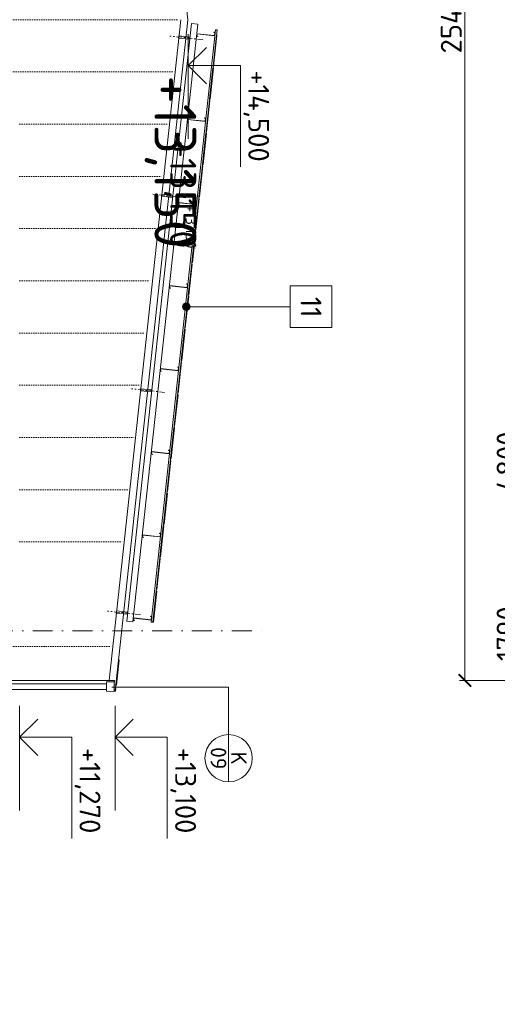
# Model space of a CAD drawing. Header units: millimetres. Extents: x -725694 to 5289369, y -1488057 to 2187451.
# Tile 39 of 256: x -14150 to -5008, y -7152 to 11700. Entities that reach past the tile are written whole.
import ezdxf
from ezdxf.enums import TextEntityAlignment as Align

# ---------------------------------------------------------------- set-up
doc = ezdxf.new("R2010")
doc.units = ezdxf.units.MM
for name, pattern in [('CENTERX2', [101.6, 63.5, -12.7, 12.7, -12.7]), ('DASHDOT', [25.4, 12.7, -6.35, 0, -6.35]), ('DOT', [6.35, 0, -6.35])]:
    doc.linetypes.add(name, pattern=pattern)
doc.layers.get('Defpoints').update_dxf_attribs({"color": 8})
for name, color, linetype in [('0 @ 1', 7, 'Continuous'), ('0 @ 10', 7, 'Continuous'), ('0 @ 100', 7, 'Continuous'), ('0 @ 200', 7, 'Continuous'), ('0 @ 250 (1)', 7, 'Continuous'), ('0 @ 250 (2)', 7, 'Continuous'), ('0 @ 400', 7, 'Continuous')]:
    doc.layers.add(name, color=color, linetype=linetype)
for name, color, linetype, lineweight in [('A99_FVE_řez', 6, 'Continuous', 5), ('A99_N_kce-pohl', 1, 'Continuous', 9), ('A99_N_koty-200', 5, 'Continuous', 5), ('A99_N_koty-200 @ 200', 5, 'Continuous', 5), ('A99_N_koty-200-vysk', 6, 'Continuous', 9), ('A99_N_leg-text', 7, 'Continuous', 9), ('A99_N_osy', 1, 'CENTERX2', 9), ('A99_N_sraf', 252, 'Continuous', 0), ('A99_N_znaceni 200', 5, 'Continuous', 5)]:
    doc.layers.add(name, color=color, linetype=linetype, lineweight=lineweight)
doc.styles.add('A99_kota', font='isocpeur.ttf', dxfattribs={"height": 2})
doc.styles.add('A99_popis', font='isocpeur.ttf')
doc.styles.add('ISOCPEUR_2', font='isocpeur.ttf', dxfattribs={"height": 2})
doc.dimstyles.new('A99_kota_200 new', dxfattribs={"dimscale": 200, "dimtxt": 2, "dimasz": 1.2, "dimexe": 0.5, "dimexo": 1.5, "dimgap": 0.3, "dimtad": 1, "dimdec": 0, "dimzin": 3, "dimdsep": 46, "dimtxsty": 'A99_kota', "dimblk": 'ARCHTICK', "dimcen": 2.5, "dimazin": 2, "dimtfac": 0.75, "dimtdec": 0, "dimtmove": 2, "dimatfit": 0, "dimfxl": 0, "dimtolj": 1, "dimtzin": 0, "dimlwd": 5, "dimlwe": 5, "dimarcsym": 0})

# ---------------------------------------------------------------- blocks, each defined once
blk = doc.blocks.new('_ArchTick')
at = {"color": 0, "linetype": 'ByBlock', "const_width": 0.15}
blk.add_lwpolyline([(-0.5, -0.5), (0.5, 0.5)], dxfattribs=at)
blk = doc.blocks.new('*D498')
at = {"layer": 'A99_N_koty-200', "color": 0, "lineweight": 5, "transparency": 16777216}
for p, q in [((-4829, 24470), (-5729, 24470)), ((-5629, 24470), (-5629, -950)), ((-4829, -950), (-5729, -950))]:
    blk.add_line(p, q, dxfattribs=at)
at = {"layer": 'Defpoints', "color": 0, "lineweight": 18, "transparency": 16777216}
for p in [(-600, 24470), (-5629, -950), (-600, -950)]:
    blk.add_point(p, dxfattribs=at)
at = {"layer": 'A99_N_koty-200', "color": 0, "lineweight": 5, "transparency": 16777216, "xscale": 240, "yscale": 240, "zscale": 240}
for p, rotation in [((-5629, 24470), 90), ((-5629, -950), 270)]:
    blk.add_blockref('_ArchTick', p, dxfattribs=dict(at, rotation=rotation))
at = {"layer": 'A99_N_koty-200', "color": 0, "transparency": 16777216, "insert": (-5889, 11760), "char_height": 400, "attachment_point": 5, "rotation": 90, "style": 'A99_kota'}
blk.add_mtext('\\A1;25420', dxfattribs=at)
blk = doc.blocks.new('*D499')
at = {"layer": 'A99_N_koty-200', "color": 0, "lineweight": 5, "transparency": 16777216}
for p, q in [((-3760, 24470), (-4660, 24470)), ((-4560, 24470), (-4560, 5640)), ((-3760, 5640), (-4660, 5640))]:
    blk.add_line(p, q, dxfattribs=at)
at = {"layer": 'Defpoints', "color": 0, "lineweight": 18, "transparency": 16777216}
for p in [(-600, 24470), (-4560, 5640), (-600, 5640)]:
    blk.add_point(p, dxfattribs=at)
at = {"layer": 'A99_N_koty-200', "color": 0, "lineweight": 5, "transparency": 16777216, "xscale": 240, "yscale": 240, "zscale": 240}
for p, rotation in [((-4560, 24470), 90), ((-4560, 5640), 270)]:
    blk.add_blockref('_ArchTick', p, dxfattribs=dict(at, rotation=rotation))
at = {"layer": 'A99_N_koty-200', "color": 0, "transparency": 16777216, "insert": (-4820, 15055), "char_height": 400, "attachment_point": 5, "rotation": 90, "style": 'A99_kota'}
blk.add_mtext('\\A1;18830', dxfattribs=at)
blk = doc.blocks.new('*D501')
at = {"layer": 'A99_N_koty-200', "color": 0, "lineweight": 5, "transparency": 16777216}
for p, q in [((-3760, 5640), (-4660, 5640)), ((-4560, 5640), (-4560, 840)), ((-3760, 840), (-4660, 840))]:
    blk.add_line(p, q, dxfattribs=at)
at = {"layer": 'Defpoints', "color": 0, "lineweight": 18, "transparency": 16777216}
for p in [(-600, 5640), (-4560, 840), (-600, 840)]:
    blk.add_point(p, dxfattribs=at)
at = {"layer": 'A99_N_koty-200', "color": 0, "lineweight": 5, "transparency": 16777216, "xscale": 240, "yscale": 240, "zscale": 240}
for p, rotation in [((-4560, 5640), 90), ((-4560, 840), 270)]:
    blk.add_blockref('_ArchTick', p, dxfattribs=dict(at, rotation=rotation))
at = {"layer": 'A99_N_koty-200', "color": 0, "transparency": 16777216, "insert": (-4820, 3240), "char_height": 400, "attachment_point": 5, "rotation": 90, "style": 'A99_kota'}
blk.add_mtext('\\A1;4800', dxfattribs=at)
blk = doc.blocks.new('*D502')
at = {"layer": 'A99_N_koty-200', "color": 0, "lineweight": 5, "transparency": 16777216}
for p, q in [((-3760, 840), (-4660, 840)), ((-4560, 840), (-4560, -950)), ((-3760, -950), (-4660, -950))]:
    blk.add_line(p, q, dxfattribs=at)
at = {"layer": 'Defpoints', "color": 0, "lineweight": 18, "transparency": 16777216}
for p in [(-600, 840), (-4560, -950), (-600, -950)]:
    blk.add_point(p, dxfattribs=at)
at = {"layer": 'A99_N_koty-200', "color": 0, "lineweight": 5, "transparency": 16777216, "xscale": 240, "yscale": 240, "zscale": 240}
for p, rotation in [((-4560, 840), 90), ((-4560, -950), 270)]:
    blk.add_blockref('_ArchTick', p, dxfattribs=dict(at, rotation=rotation))
at = {"layer": 'A99_N_koty-200', "color": 0, "transparency": 16777216, "insert": (-4820, -55), "char_height": 400, "attachment_point": 5, "rotation": 90, "style": 'A99_kota'}
blk.add_mtext('\\A1;1790', dxfattribs=at)
blk = doc.blocks.new('*U55')
at = {"color": 0, "linetype": 'ByBlock', "lineweight": -2}
blk.add_line((3, 0), (-7, 0), dxfattribs=at)
for points in [[(0, 0), (0, 5), (0, 5), (-9.7, 5)], [(1.75, 1.75), (0, 0), (-1.75, 1.75)]]:
    blk.add_lwpolyline(points, dxfattribs=at)
at = {"color": 0, "linetype": 'ByBlock', "lineweight": -2, "style": 'A99_kota'}
blk.add_attdef('POPIS', text='', height=2, dxfattribs=at).set_placement((-9.2, 5.5), align=Align.BOTTOM_LEFT)
blk.add_attdef('VYSKA', text='', height=2, dxfattribs=at).set_placement((-2, 4.25), align=Align.TOP_RIGHT)
blk = doc.blocks.new('*U6658')
at = {"layer": 'A99_N_koty-200-vysk', "lineweight": 5}
ref = blk.add_blockref('*U55', (-15655, -2040), dxfattribs=dict(at, xscale=-200, yscale=200, zscale=200, rotation=269.9999999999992))
ref.add_attrib('VYSKA', '+9,770', dxfattribs={"layer": '0 @ 200', "color": 0, "linetype": 'ByBlock', "lineweight": -2, "height": 400, "rotation": 270, "style": 'A99_kota'}).set_placement((-14725, -3880), align=Align.TOP_RIGHT)
ref = blk.add_blockref('*U55', (-15655, -2040), dxfattribs=dict(at, xscale=-200, yscale=200, zscale=200, rotation=269.9999999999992))
ref.add_attrib('VYSKA', '+9,770', dxfattribs={"layer": '0 @ 100', "color": 0, "linetype": 'ByBlock', "lineweight": -2, "height": 200, "rotation": 270, "style": 'A99_kota'}).set_placement((-13230, -11340), align=Align.TOP_RIGHT)
ref = blk.add_blockref('*U55', (-15655, -2040), dxfattribs=dict(at, xscale=-200, yscale=200, zscale=200, rotation=269.9999999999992))
ref.add_attrib('VYSKA', '+9,770', dxfattribs={"layer": '0 @ 1', "color": 0, "linetype": 'ByBlock', "lineweight": -2, "height": 2, "rotation": 270, "style": 'A99_kota'}).set_placement((-13467, -11340), align=Align.TOP_RIGHT)
ref = blk.add_blockref('*U55', (-15655, -2040), dxfattribs=dict(at, xscale=-200, yscale=200, zscale=200, rotation=269.9999999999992))
ref.add_attrib('VYSKA', '+9,770', dxfattribs={"layer": '0 @ 400', "color": 0, "linetype": 'ByBlock', "lineweight": -2, "height": 800, "rotation": 270, "style": 'A99_kota'}).set_placement((-12510, -11340), align=Align.TOP_RIGHT)
ref = blk.add_blockref('*U55', (-15655, -2040), dxfattribs=dict(at, xscale=-200, yscale=200, zscale=200, rotation=269.9999999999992))
ref.add_attrib('VYSKA', '+9,770', dxfattribs={"layer": '0 @ 10', "color": 0, "linetype": 'ByBlock', "lineweight": -2, "height": 20, "rotation": 270, "style": 'A99_kota'}).set_placement((-13446, -11340), align=Align.TOP_RIGHT)
ref = blk.add_blockref('*U55', (-15655, -2040), dxfattribs=dict(at, xscale=-200, yscale=200, zscale=200, rotation=269.9999999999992))
ref.add_attrib('VYSKA', '+9,770', dxfattribs={"layer": '0 @ 250 (1)', "color": 0, "linetype": 'ByBlock', "lineweight": -2, "height": 500, "rotation": 270, "style": 'A99_kota'}).set_placement((-12870, -11340), align=Align.TOP_RIGHT)
ref = blk.add_blockref('*U55', (-15655, -2040), dxfattribs=dict(at, xscale=-200, yscale=200, zscale=200, rotation=269.9999999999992))
ref.add_attrib('VYSKA', '+9,770', dxfattribs={"layer": '0 @ 250 (2)', "color": 0, "linetype": 'ByBlock', "lineweight": -2, "height": 500, "rotation": 270, "style": 'A99_kota'}).set_placement((-12870, -11340), align=Align.TOP_RIGHT)
blk = doc.blocks.new('*U54')
at = {"color": 0, "linetype": 'ByBlock', "lineweight": -2}
blk.add_line((3, 0), (-7, 0), dxfattribs=at)
for points in [[(0, 0), (0, 5), (0, 5), (-9.7, 5)], [(1.75, 1.75), (0, 0), (-1.75, 1.75)]]:
    blk.add_lwpolyline(points, dxfattribs=at)
at = {"color": 0, "linetype": 'ByBlock', "lineweight": -2, "style": 'A99_kota'}
blk.add_attdef('VYSKA', text='', height=2, dxfattribs=at).set_placement((-2, 7.75), align=Align.TOP_RIGHT)
blk.add_attdef('POPIS', text='', height=2, dxfattribs=at).set_placement((-9.2, 4.5), align=Align.TOP_LEFT)
blk = doc.blocks.new('*U6659')
at = {"layer": 'A99_N_koty-200-vysk', "lineweight": 5}
ref = blk.add_blockref('*U54', (-14155, -2040), dxfattribs=dict(at, xscale=-200, yscale=200, zscale=200, rotation=269.9999999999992))
ref.add_attrib('VYSKA', '+11,270', dxfattribs={"layer": '0 @ 400', "color": 0, "linetype": 'ByBlock', "lineweight": -2, "height": 800, "rotation": 270, "style": 'A99_kota'}).set_placement((-14340, -11340), align=Align.TOP_RIGHT)
ref = blk.add_blockref('*U54', (-14155, -2040), dxfattribs=dict(at, xscale=-200, yscale=200, zscale=200, rotation=269.9999999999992))
ref.add_attrib('VYSKA', '+11,270', dxfattribs={"layer": '0 @ 250 (1)', "color": 0, "linetype": 'ByBlock', "lineweight": -2, "height": 500, "rotation": 270, "style": 'A99_kota'}).set_placement((-14340, -11340), align=Align.TOP_RIGHT)
ref = blk.add_blockref('*U54', (-14155, -2040), dxfattribs=dict(at, xscale=-200, yscale=200, zscale=200, rotation=269.9999999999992))
ref.add_attrib('VYSKA', '+11,270', dxfattribs={"layer": '0 @ 250 (2)', "color": 0, "linetype": 'ByBlock', "lineweight": -2, "height": 500, "rotation": 270, "style": 'A99_kota'}).set_placement((-14340, -11340), align=Align.TOP_RIGHT)
ref = blk.add_blockref('*U54', (-14155, -2040), dxfattribs=dict(at, xscale=-200, yscale=200, zscale=200, rotation=269.9999999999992))
ref.add_attrib('VYSKA', '+11,270', dxfattribs={"layer": '0 @ 100', "color": 0, "linetype": 'ByBlock', "lineweight": -2, "height": 200, "rotation": 270, "style": 'A99_kota'}).set_placement((-14340, -11340), align=Align.TOP_RIGHT)
ref = blk.add_blockref('*U54', (-14155, -2040), dxfattribs=dict(at, xscale=-200, yscale=200, zscale=200, rotation=269.9999999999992))
ref.add_attrib('VYSKA', '+11,270', dxfattribs={"layer": '0 @ 10', "color": 0, "linetype": 'ByBlock', "lineweight": -2, "height": 20, "rotation": 270, "style": 'A99_kota'}).set_placement((-14340, -11340), align=Align.TOP_RIGHT)
ref = blk.add_blockref('*U54', (-14155, -2040), dxfattribs=dict(at, xscale=-200, yscale=200, zscale=200, rotation=269.9999999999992))
ref.add_attrib('VYSKA', '+11,270', dxfattribs={"layer": '0 @ 1', "color": 0, "linetype": 'ByBlock', "lineweight": -2, "height": 2, "rotation": 270, "style": 'A99_kota'}).set_placement((-14340, -11340), align=Align.TOP_RIGHT)
ref = blk.add_blockref('*U54', (-14155, -2040), dxfattribs=dict(at, xscale=-200, yscale=200, zscale=200, rotation=269.9999999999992))
ref.add_attrib('VYSKA', '+11,270', dxfattribs={"layer": '0 @ 200', "color": 0, "linetype": 'ByBlock', "lineweight": -2, "height": 400, "rotation": 270, "style": 'A99_kota'}).set_placement((-12605, -3880), align=Align.TOP_RIGHT)
blk = doc.blocks.new('*U6660')
at = {"layer": 'A99_N_koty-200-vysk', "lineweight": 5}
ref = blk.add_blockref('*U54', (-12325, -2040), dxfattribs=dict(at, xscale=-200, yscale=200, zscale=200, rotation=269.9999999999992))
ref.add_attrib('VYSKA', '+13,100', dxfattribs={"layer": '0 @ 400', "color": 0, "linetype": 'ByBlock', "lineweight": -2, "height": 800, "rotation": 270, "style": 'A99_kota'}).set_placement((-12510, -11340), align=Align.TOP_RIGHT)
ref = blk.add_blockref('*U54', (-12325, -2040), dxfattribs=dict(at, xscale=-200, yscale=200, zscale=200, rotation=269.9999999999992))
ref.add_attrib('VYSKA', '+13,100', dxfattribs={"layer": '0 @ 250 (1)', "color": 0, "linetype": 'ByBlock', "lineweight": -2, "height": 500, "rotation": 270, "style": 'A99_kota'}).set_placement((-12510, -11340), align=Align.TOP_RIGHT)
ref = blk.add_blockref('*U54', (-12325, -2040), dxfattribs=dict(at, xscale=-200, yscale=200, zscale=200, rotation=269.9999999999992))
ref.add_attrib('VYSKA', '+13,100', dxfattribs={"layer": '0 @ 250 (2)', "color": 0, "linetype": 'ByBlock', "lineweight": -2, "height": 500, "rotation": 270, "style": 'A99_kota'}).set_placement((-12510, -11340), align=Align.TOP_RIGHT)
ref = blk.add_blockref('*U54', (-12325, -2040), dxfattribs=dict(at, xscale=-200, yscale=200, zscale=200, rotation=269.9999999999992))
ref.add_attrib('VYSKA', '+13,100', dxfattribs={"layer": '0 @ 100', "color": 0, "linetype": 'ByBlock', "lineweight": -2, "height": 200, "rotation": 270, "style": 'A99_kota'}).set_placement((-12510, -11340), align=Align.TOP_RIGHT)
ref = blk.add_blockref('*U54', (-12325, -2040), dxfattribs=dict(at, xscale=-200, yscale=200, zscale=200, rotation=269.9999999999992))
ref.add_attrib('VYSKA', '+13,100', dxfattribs={"layer": '0 @ 10', "color": 0, "linetype": 'ByBlock', "lineweight": -2, "height": 20, "rotation": 270, "style": 'A99_kota'}).set_placement((-12510, -11340), align=Align.TOP_RIGHT)
ref = blk.add_blockref('*U54', (-12325, -2040), dxfattribs=dict(at, xscale=-200, yscale=200, zscale=200, rotation=269.9999999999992))
ref.add_attrib('VYSKA', '+13,100', dxfattribs={"layer": '0 @ 1', "color": 0, "linetype": 'ByBlock', "lineweight": -2, "height": 2, "rotation": 270, "style": 'A99_kota'}).set_placement((-12510, -11340), align=Align.TOP_RIGHT)
ref = blk.add_blockref('*U54', (-12325, -2040), dxfattribs=dict(at, xscale=-200, yscale=200, zscale=200, rotation=269.9999999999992))
ref.add_attrib('VYSKA', '+13,100', dxfattribs={"layer": '0 @ 200', "color": 0, "linetype": 'ByBlock', "lineweight": -2, "height": 400, "rotation": 270, "style": 'A99_kota'}).set_placement((-10775, -3880), align=Align.TOP_RIGHT)
blk = doc.blocks.new('*U57')
at = {"color": 0, "linetype": 'ByBlock', "lineweight": -2}
blk.add_line((3, 0), (-7, 0), dxfattribs=at)
for points in [[(0, 0), (0, 5), (0, 5), (-9.7, 5)], [(1.75, 1.75), (0, 0), (-1.75, 1.75)]]:
    blk.add_lwpolyline(points, dxfattribs=at)
at = {"color": 0, "linetype": 'ByBlock', "lineweight": -2, "style": 'A99_kota'}
blk.add_attdef('VYSKA', text='', height=2, dxfattribs=at).set_placement((-2, 7.75), align=Align.TOP_RIGHT)
blk.add_attdef('POPIS', text='', height=2, dxfattribs=at).set_placement((-9.2, 4.5), align=Align.TOP_LEFT)
blk = doc.blocks.new('*U6662')
at = {"layer": 'A99_N_koty-200-vysk', "lineweight": 5, "xscale": -200, "yscale": 200, "zscale": 200, "rotation": 269.9999999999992}
blk.add_blockref('*U57', (-10925, 10820), dxfattribs=at)
blk.add_blockref('*U57', (-10925, 10820), dxfattribs=at)
blk.add_blockref('*U57', (-10925, 10820), dxfattribs=at)
blk.add_blockref('*U57', (-10925, 10820), dxfattribs=at)
blk.add_blockref('*U57', (-10925, 10820), dxfattribs=at)
blk.add_blockref('*U57', (-10925, 10820), dxfattribs=at)
at = {"layer": 'A99_N_koty-200-vysk', "lineweight": 5}
ref = blk.add_blockref('*U57', (-10925, 10820), dxfattribs=dict(at, xscale=-200, yscale=200, zscale=200, rotation=269.9999999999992))
ref.add_attrib('VYSKA', '+14,500', dxfattribs={"layer": '0 @ 200', "color": 0, "linetype": 'ByBlock', "lineweight": -2, "height": 400, "rotation": 270, "style": 'A99_kota'}).set_placement((-9375, 8980), align=Align.TOP_RIGHT)
blk = doc.blocks.new('*U104')
at = {"color": 0, "linetype": 'ByBlock', "lineweight": -2}
blk.add_line((-3, 0), (7, 0), dxfattribs=at)
for points in [[(0, 0), (0, 5), (0, 5), (9.7, 5)], [(-1.75, 1.75), (0, 0), (1.75, 1.75)]]:
    blk.add_lwpolyline(points, dxfattribs=at)
at = {"color": 0, "linetype": 'ByBlock', "lineweight": -2, "style": 'A99_kota'}
for tag, p in [('VYSKA', (9.2, 7.75)), ('POPIS', (9.2, 4.5))]:
    blk.add_attdef(tag, text='', height=2, dxfattribs=at).set_placement(p, align=Align.TOP_RIGHT)
blk = doc.blocks.new('*U6696')
at = {"layer": 'A99_N_koty-200-vysk', "lineweight": 5}
ref = blk.add_blockref('*U104', (-12276, 25470), dxfattribs=dict(at, xscale=200, yscale=200, zscale=200, rotation=270))
ref.add_attrib('VYSKA', '+13,150', dxfattribs={"layer": '0 @ 200', "color": 0, "linetype": 'ByBlock', "lineweight": -2, "height": 400, "rotation": 270, "style": 'A99_kota'}).set_placement((-10726, 23630), align=Align.TOP_RIGHT)
ref = blk.add_blockref('*U104', (-12276, 25470), dxfattribs=dict(at, xscale=200, yscale=200, zscale=200, rotation=270))
ref.add_attrib('VYSKA', '+13,150', dxfattribs={"layer": '0 @ 100', "color": 0, "linetype": 'ByBlock', "lineweight": -2, "height": 200, "rotation": 270, "style": 'A99_kota'}).set_placement((-10771, 7321), align=Align.TOP_RIGHT)
ref = blk.add_blockref('*U104', (-12276, 25470), dxfattribs=dict(at, xscale=200, yscale=200, zscale=200, rotation=270))
ref.add_attrib('VYSKA', '+13,150', dxfattribs={"layer": '0 @ 1', "color": 0, "linetype": 'ByBlock', "lineweight": -2, "height": 2, "rotation": 270, "style": 'A99_kota'}).set_placement((-10771, 7321), align=Align.TOP_RIGHT)
ref = blk.add_blockref('*U104', (-12276, 25470), dxfattribs=dict(at, xscale=200, yscale=200, zscale=200, rotation=270))
ref.add_attrib('VYSKA', '+13,150', dxfattribs={"layer": '0 @ 400', "color": 0, "linetype": 'ByBlock', "lineweight": -2, "height": 800, "rotation": 270, "style": 'A99_kota'}).set_placement((-10771, 7321), align=Align.TOP_RIGHT)
ref = blk.add_blockref('*U104', (-12276, 25470), dxfattribs=dict(at, xscale=200, yscale=200, zscale=200, rotation=270))
ref.add_attrib('VYSKA', '+13,150', dxfattribs={"layer": '0 @ 10', "color": 0, "linetype": 'ByBlock', "lineweight": -2, "height": 20, "rotation": 270, "style": 'A99_kota'}).set_placement((-10771, 7321), align=Align.TOP_RIGHT)
ref = blk.add_blockref('*U104', (-12276, 25470), dxfattribs=dict(at, xscale=200, yscale=200, zscale=200, rotation=270))
ref.add_attrib('VYSKA', '+13,150', dxfattribs={"layer": '0 @ 250 (1)', "color": 0, "linetype": 'ByBlock', "lineweight": -2, "height": 500, "rotation": 270, "style": 'A99_kota'}).set_placement((-10771, 7321), align=Align.TOP_RIGHT)
ref = blk.add_blockref('*U104', (-12276, 25470), dxfattribs=dict(at, xscale=200, yscale=200, zscale=200, rotation=270))
ref.add_attrib('VYSKA', '+13,150', dxfattribs={"layer": '0 @ 250 (2)', "color": 0, "linetype": 'ByBlock', "lineweight": -2, "height": 500, "rotation": 270, "style": 'A99_kota'}).set_placement((-10771, 7321), align=Align.TOP_RIGHT)
blk = doc.blocks.new('*U97')
at = {"color": 0, "linetype": 'ByBlock'}
blk.add_line((-3.02, 0), (3.02, 0), dxfattribs=at)
blk.add_circle((0, 0), 3.02, dxfattribs=at)
at = {"color": 0, "linetype": 'ByBlock', "style": 'A99_popis'}
for tag, p in [('KATEGORIE', (0, 1.31)), ('PRVEK', (0, -1.3))]:
    blk.add_attdef(tag, text='', height=2, dxfattribs=at).set_placement(p, align=Align.MIDDLE_CENTER)

msp = doc.modelspace()

# ---------------------------------------------------------------- hatches: boundary and pattern name
at = {"layer": 'A99_N_leg-text', "lineweight": 5}
h = msp.add_hatch(color=256, dxfattribs=at)
h.dxf.hatch_style = 1
edge = h.paths.add_edge_path()
edge.add_arc((-10960, 6205), 75, 0, 360)

# ---------------------------------------------------------------- linework, layer by layer
at = {"layer": 'A99_FVE_řez', "lineweight": 5, "ltscale": 2}
for points in [[(-11982.2, 173.3), (-10742.1, 11616.3), (-10861.4, 11629.3), (-12101.5, 186.3)], [(-11631, 165.4), (-10401.7, 11509), (-10371.9, 11505.8), (-11601.2, 162.2)], [(-10419.1, 11395.2), (-10412.6, 11454.9), (-10432.5, 11457.1), (-10432, 11462), (-10407.1, 11459.3), (-10414.6, 11389.7), (-10757.6, 11426.9), (-10761.9, 11387.1), (-10742.1, 11385), (-10742.6, 11380), (-10767.5, 11382.7), (-10762.1, 11432.4), (-10419.1, 11395.2)], [(-10383.2, 11401.4), (-10373.3, 11400.3), (-10437.9, 10803.8), (-10447.8, 10804.9)], [(-10450.8, 10777.6), (-10440.9, 10776.5), (-10505.5, 10180), (-10515.4, 10181.1)], [(-10518.7, 10151.2), (-10508.7, 10150.2), (-10573.4, 9553.7), (-10583.3, 9554.7)], [(-10596.8, 9754.8), (-10590.4, 9814.5), (-10610.3, 9816.7), (-10609.7, 9821.6), (-10584.9, 9818.9), (-10592.4, 9749.3), (-10935.4, 9786.5), (-10939.7, 9746.7), (-10919.8, 9744.6), (-10920.4, 9739.6), (-10945.2, 9742.3), (-10939.8, 9792), (-10596.8, 9754.8)], [(-10586.3, 9527.4), (-10576.3, 9526.3), (-10641, 8929.8), (-10650.9, 8930.9)], [(-10653.9, 8903.5), (-10643.9, 8902.5), (-10708.6, 8306), (-10718.5, 8307)], [(-10769.2, 8164.2), (-10762.8, 8223.8), (-10782.6, 8226), (-10782.1, 8230.9), (-10757.2, 8228.2), (-10764.8, 8158.7), (-11107.8, 8195.8), (-11112.1, 8156.1), (-11092.2, 8153.9), (-11092.7, 8148.9), (-11117.6, 8151.6), (-11112.2, 8201.3), (-10769.2, 8164.2)], [(-10721.8, 8277.2), (-10711.8, 8276.1), (-10776.5, 7679.6), (-10786.4, 7680.7)], [(-10789.9, 7648.4), (-10780, 7647.3), (-10844.6, 7050.8), (-10854.5, 7051.9)], [(-10857.8, 7022.1), (-10847.8, 7021), (-10912.5, 6424.5), (-10922.4, 6425.5)], [(-10941.6, 6573.5), (-10935.1, 6633.1), (-10955, 6635.3), (-10954.5, 6640.3), (-10929.6, 6637.6), (-10937.2, 6568), (-11280.2, 6605.1), (-11284.5, 6565.4), (-11264.6, 6563.2), (-11265.1, 6558.2), (-11290, 6560.9), (-11284.6, 6610.6), (-10941.6, 6573.5)], [(-10925.4, 6398.2), (-10915.4, 6397.1), (-10980.1, 5800.6), (-10990, 5801.7)], [(-10993.3, 5771.9), (-10983.3, 5770.8), (-11048, 5174.3), (-11057.9, 5175.4)], [(-11060.9, 5148), (-11050.9, 5146.9), (-11115.6, 4550.4), (-11125.5, 4551.5)], [(-11114, 4982.8), (-11107.5, 5042.4), (-11127.4, 5044.6), (-11126.9, 5049.6), (-11102, 5046.9), (-11109.5, 4977.3), (-11452.5, 5014.4), (-11456.8, 4974.7), (-11437, 4972.5), (-11437.5, 4967.6), (-11462.3, 4970.2), (-11457, 5020), (-11114, 4982.8)], [(-11193.9, 3920.2), (-11184, 3919.1), (-11119.3, 4515.6), (-11129.3, 4516.7)], [(-11261.5, 3296.4), (-11251.6, 3295.3), (-11186.9, 3891.8), (-11196.9, 3892.9)], [(-11286.3, 3392.1), (-11279.9, 3451.8), (-11299.8, 3453.9), (-11299.2, 3458.9), (-11274.4, 3456.2), (-11281.9, 3386.6), (-11624.9, 3423.8), (-11629.2, 3384), (-11609.3, 3381.8), (-11609.9, 3376.9), (-11634.7, 3379.6), (-11629.3, 3429.3), (-11286.3, 3392.1)], [(-11329.9, 2665.1), (-11320, 2664), (-11255.3, 3260.5), (-11265.3, 3261.6)], [(-11397.5, 2041.2), (-11387.6, 2040.1), (-11322.9, 2636.6), (-11332.9, 2637.7)], [(-11465.4, 1414.9), (-11455.5, 1413.8), (-11390.8, 2010.3), (-11400.8, 2011.4)], [(-11458.7, 1801.4), (-11452.3, 1861.1), (-11472.1, 1863.2), (-11471.6, 1868.2), (-11446.8, 1865.5), (-11454.3, 1795.9), (-11797.3, 1833.1), (-11801.6, 1793.3), (-11781.7, 1791.2), (-11782.2, 1786.2), (-11807.1, 1788.9), (-11801.7, 1838.6), (-11458.7, 1801.4)], [(-11533, 791), (-11523.1, 790), (-11458.4, 1386.5), (-11468.4, 1387.5)], [(-11600.9, 164.7), (-11590.9, 163.6), (-11526.3, 760.1), (-11536.2, 761.2)], [(-11631.1, 210.7), (-11624.6, 270.4), (-11644.5, 272.5), (-11644, 277.5), (-11619.1, 274.8), (-11626.7, 205.2), (-11969.7, 242.4), (-11974, 202.6), (-11954.1, 200.5), (-11954.6, 195.5), (-11979.5, 198.2), (-11974.1, 247.9), (-11631.1, 210.7)]]:
    msp.add_lwpolyline(points, close=True, dxfattribs=at)
at = {"layer": 'A99_FVE_řez', "linetype": 'DASHDOT', "lineweight": 5, "ltscale": 8}
for points in [[(-10643.7, 11319), (-11275.1, 11387.4)], [(-10972.1, 8289.2), (-11603.4, 8357.7)], [(-11375.7, 4564.4), (-12007, 4632.8)], [(-11836.9, 308.5), (-12468.2, 376.9)]]:
    msp.add_lwpolyline(points, dxfattribs=at)
at = {"layer": 'A99_FVE_řez', "lineweight": 5}
for points in [[(-10895.1, 11366.4), (-10899.4, 11326.6), (-11108.2, 11349.2), (-11103.9, 11389)], [(-11223.4, 8336.6), (-11227.7, 8296.8), (-11436.5, 8319.5), (-11432.2, 8359.2)], [(-11627.1, 4611.8), (-11631.4, 4572), (-11840.2, 4594.6), (-11835.9, 4634.4)], [(-12092.6, 316.1), (-12088.3, 355.8), (-12297.1, 378.4), (-12301.4, 338.7)]]:
    msp.add_lwpolyline(points, close=True, dxfattribs=at)
at = {"layer": 'A99_N_kce-pohl', "color": 1, "linetype": 'Continuous', "lineweight": 13}
for p in [(-12309.6, 24438.4), (-12309.6, -1038.4)]:
    msp.add_line(p, (-10929.2, 11700), dxfattribs=at)
at = {"layer": 'A99_N_kce-pohl', "color": 1, "linetype": 'Continuous', "lineweight": 5}
for points in [[(-12435.8, -950), (-11065, 11700)], [(-12247.4, -557.3), (-12299.7, -1039.5)], [(-25695, -1125), (-12490, -1125), (-12490, -1015), (-25695, -1015)], [(-12343.5, -980), (-12490, -980), (-12490, -1155), (-12407.6, -1169.5), (-12317.1, -1154.1), (-12312.2, -1108.6), (-12316.3, -1108.1), (-12318.4, -1128)], [(-12343.5, -1025.9), (-12335.3, -950)], [(-12343.5, -980), (-12343.5, -1158.6)], [(-12299.7, -1039.5), (-12343.5, -1034.8)], [(-12322, -1152.8), (-12309.6, -1038.4)], [(-12343.5, -1150.4), (-12322, -1152.8)]]:
    msp.add_lwpolyline(points, dxfattribs=at)
at = {"layer": 'A99_N_kce-pohl', "color": 1, "linetype": 'Continuous', "lineweight": 13}
msp.add_lwpolyline([(-12335.3, -950), (-25310, -950)], dxfattribs=at)
at = {"layer": 'A99_N_leg-text', "lineweight": 9}
msp.add_lwpolyline([(-8172.5, 5805), (-8972.5, 5805), (-8972.5, 6605), (-8172.5, 6605)], close=True, dxfattribs=at)
msp.add_lwpolyline([(-8972.5, 6205), (-10960, 6205)], dxfattribs=at)
at = {"layer": 'A99_N_leg-text', "lineweight": 5}
msp.add_circle((-10960, 6205), 75, dxfattribs=at)
at = {"layer": 'A99_N_osy', "color": 5, "linetype": 'DASHDOT', "lineweight": 9, "ltscale": 30}
msp.add_lwpolyline([(-29905, 0), (-9440, 0)], dxfattribs=at)
at = {"layer": 'A99_N_sraf', "linetype": 'DOT', "lineweight": 5, "ltscale": 7}
for points in [[(-25309.9, 11700), (-11065, 11700)], [(-25309.9, 10700), (-11173.4, 10700)], [(-14145, 9700), (-11281.7, 9700)], [(-14145, 8700), (-11390.1, 8700)], [(-14145, 7700), (-11498.5, 7700)], [(-14145, 6700), (-11606.8, 6700)], [(-14145, 5700), (-11715.2, 5700)], [(-14145, 4700), (-11823.6, 4700)], [(-14145, 3700), (-11931.9, 3700)], [(-14145, 2700), (-12040.3, 2700)], [(-14145, 1700), (-12148.7, 1700)], [(-25045, -300), (-12365.4, -300)]]:
    msp.add_lwpolyline(points, dxfattribs=at)
at = {"layer": 'A99_N_znaceni 200'}
for points in [[(-12387.5, -1077.5), (-10150, -1077.5)], [(-10150, -1077.5), (-10150, -1077.5), (-10150, -2689.7)]]:
    msp.add_lwpolyline(points, dxfattribs=at)

# ---------------------------------------------------------------- block references
at = {"layer": 'A99_N_kce-pohl', "color": 3, "linetype": 'Continuous', "lineweight": 0}
for name in ['*U6662', '*U6696', '*U6658', '*U6659', '*U6660']:
    msp.add_blockref(name, (0, 0), dxfattribs=at)
at = {"layer": 'A99_N_znaceni 200', "xscale": 150, "yscale": 150, "zscale": 150, "rotation": 270}
msp.add_blockref('*U97', (-10150, -2440), dxfattribs=at).add_auto_attribs({'KATEGORIE': 'K', 'PRVEK': '09'})

# ---------------------------------------------------------------- dimensions: what is measured, and where the dimension line sits
at = {"layer": 'A99_N_koty-200 @ 200'}
for base, p1, p2, picture, middle in [((-5629.5, -950), (-600, 24470), (-600, -950), '*D498', (-5889.5, 11760)), ((-4560, 5640), (-600, 24470), (-600, 5640), '*D499', (-4820, 15055)), ((-4560, 840), (-600, 5640), (-600, 840), '*D501', (-4820, 3240)), ((-4560, -950), (-600, 840), (-600, -950), '*D502', (-4820, -55))]:
    dim = msp.add_linear_dim(base=base, p1=p1, p2=p2, angle=90, dimstyle='A99_kota_200 new', override={"dimscale": 200, "dimtix": 1, "dimtofl": 1, "dimtmove": 1, "dimatfit": 1}, dxfattribs=at)
    dim.commit()
    dim.dimension.update_dxf_attribs({"geometry": picture, "text_midpoint": middle})

# ---------------------------------------------------------------- next in the draw order: texts
at = {"layer": 'A99_N_leg-text', "lineweight": 9, "insert": (-8372.5, 6195), "char_height": 400, "width": 402.994, "attachment_point": 2, "rotation": 270, "line_spacing_factor": 1.149209, "style": 'ISOCPEUR_2', "bg_fill": 3, "box_fill_scale": 1, "bg_fill_color": 256, "bg_fill_transparency": 0}
msp.add_mtext('\\A1;{\\fISOCPEUR|b1|i0|c238|p34;11}', dxfattribs=at)

doc.saveas('drawing.dxf')
